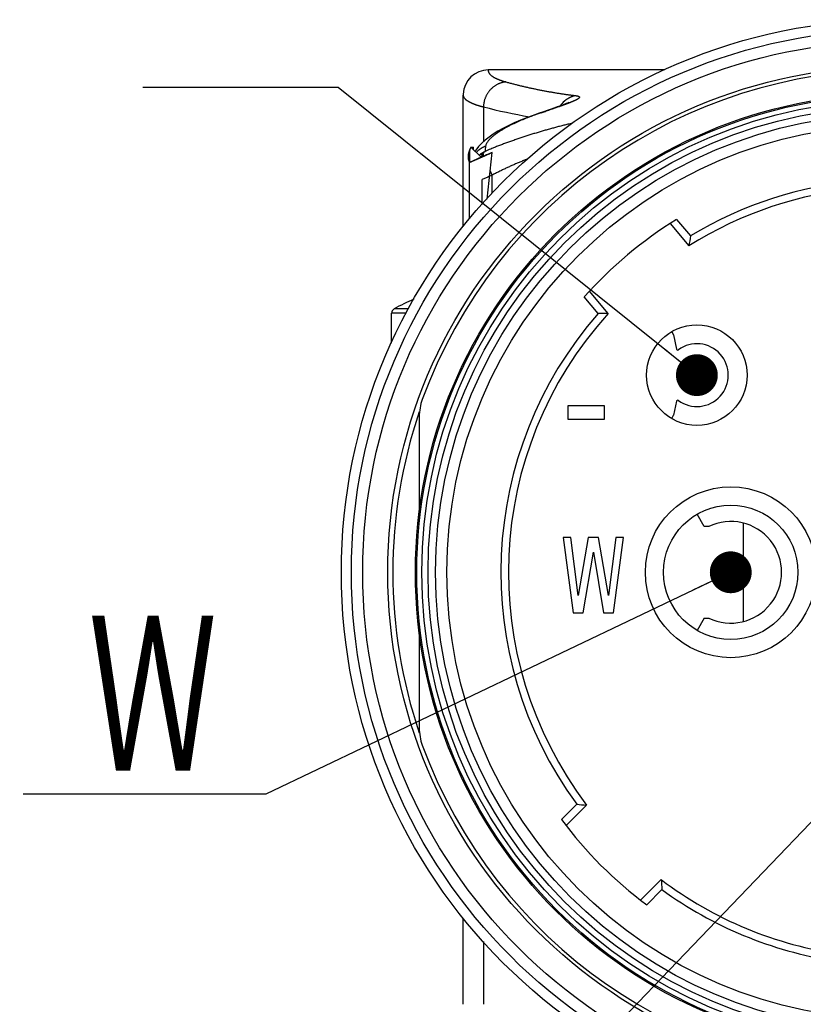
# Model space of a CAD drawing. Header units: millimetres. Extents: x 0 to 1733, y 0 to 1188.
# Tile 6 of 154: x 515 to 590, y 323 to 417. Entities that reach past the tile are written whole.
import ezdxf

# ---------------------------------------------------------------- set-up
doc = ezdxf.new("R2010")
doc.units = ezdxf.units.MM
doc.header["$LTSCALE"] = 0.727559
for name, color, linetype in [('NoLayerName_001', 7, 'Continuous'), ('NoLayerName_002', 7, 'Continuous'), ('NoLayerName_004', 7, 'Continuous'), ('NoLayerName_006', 7, 'Continuous'), ('NoLayerName_007', 7, 'Continuous')]:
    doc.layers.add(name, color=color, linetype=linetype)
doc.styles.get("Standard").update_dxf_attribs({"font": 'txt', "bigfont": 'extfont2'})
doc.dimstyles.get("Standard").update_dxf_attribs({"dimtxt": 2.5, "dimasz": 2.5, "dimexe": 1, "dimexo": 1, "dimtad": 1, "dimdec": 3, "dimzin": 0, "dimdsep": 46, "dimtxsty": 'Standard', "dimcen": 2.5, "dimadec": 3, "dimazin": 0, "dimtfac": 0.75, "dimtdec": 3, "dimtmove": 0, "dimatfit": 3, "dimfxl": 1, "dimarcsym": 0})

msp = doc.modelspace()

# ---------------------------------------------------------------- linework, layer by layer
at = {"layer": 'NoLayerName_001', "color": 7, "linetype": 'Continuous', "lineweight": 25}
for p, q in [((577.70069807, 398.06931763), (579.02685253, 396.48886828)), ((577.0854382, 397.68243463), (578.87518221, 395.54950077)), ((570.20202055, 389.08395502), (568.87586608, 390.66440437)), ((571.15345423, 389.07020167), (569.36371021, 391.20313553)), ((550.47196234, 386.25351576), (550.47196234, 389.10233048)), ((566.69539575, 340.7234231), (568.15424904, 342.18227638)), ((567.13442997, 340.14422355), (569.1032609, 342.11305449)), ((576.23089726, 334.98541813), (574.26206633, 333.0165872)), ((576.30011915, 334.03640626), (574.84126587, 332.57755298))]:
    msp.add_line(p, q, dxfattribs=at)
at = {"layer": 'NoLayerName_001', "color": 8, "linetype": 'Continuous', "lineweight": 25}
for p, q in [((552.09702925, 389.5215154), (550.71811619, 389.52151537)), ((551.86228415, 389.10233048), (550.47196234, 389.10233048))]:
    msp.add_line(p, q, dxfattribs=at)
at = {"layer": 'NoLayerName_001', "color": 7, "linetype": 'Continuous', "lineweight": 25}
for radius in [50.76, 42.72]:
    msp.add_circle((598.47196234, 364.35411957), radius, dxfattribs=at)
for centre, radius, start, end in [((598.47196234, 364.35411957), 37.56001025, 68.8213803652, 121.1786196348), ((598.47196234, 364.35411957), 36.84, 67.8631702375, 122.1368297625), ((598.47196234, 364.35411957), 39.6, 121.636398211, 138.363601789), ((691.28630495, 377.88059665), 113.79126694, 170.5881574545, 171.0672681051), ((560.07196234, 372.75411957), 19.2, 112.9174276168, 119.1553654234), ((550.95196234, 389.10233048), 0.48, 119.1553653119, 179.9999999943), ((598.47196234, 364.35411957), 37.56001025, 138.8213803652, 216.1786196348), ((598.47196234, 364.35411957), 36.84, 137.8631702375, 217.1368297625), ((569.03394138, 275.29868344), 113.79126696, 88.9327318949, 89.4118425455), ((576.90765462, 455.63636544), 113.79126695, 265.5881574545, 266.0672681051), ((598.47196234, 364.35411957), 39.6, 216.636398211, 233.363601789), ((689.7542082, 342.78981184), 113.79126693, 183.9327318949, 184.4118425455), ((598.47196234, 364.35411957), 36.84, 232.8631702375, 262.1368297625), ((598.47196234, 364.35411957), 37.56001025, 233.8213803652, 261.1786196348)]:
    msp.add_arc(centre, radius, start, end, dxfattribs=at)
at = {"layer": 'NoLayerName_002', "color": 7, "linetype": 'Continuous', "lineweight": 25}
for p, q in [((567.29596234, 380.26714089), (567.29596234, 378.99054494)), ((570.79596222, 380.26714089), (567.29596234, 380.26714089)), ((570.79596222, 378.99054494), (570.79596222, 380.26714089)), ((567.29596234, 378.99054494), (570.79596222, 378.99054494)), ((566.86396234, 367.66611957), (567.82396237, 360.46611957)), ((567.58396234, 367.66611957), (566.86396234, 367.66611957)), ((568.30396234, 362.15122596), (567.58396234, 367.66611957)), ((569.26396228, 367.66611957), (568.30396234, 362.15122596)), ((570.22396223, 367.66611957), (569.26396228, 367.66611957)), ((571.18396234, 362.15122596), (570.22396223, 367.66611957)), ((571.90396234, 367.66611957), (571.18396234, 362.15122596)), ((571.66396223, 360.46611957), (572.62396234, 367.66611957)), ((572.62396234, 367.66611957), (571.90396234, 367.66611957)), ((568.7839624, 360.46611957), (569.74396234, 366.28739633)), ((569.74396234, 366.28739633), (570.70396246, 360.46611957)), ((567.82396237, 360.46611957), (568.7839624, 360.46611957)), ((570.70396246, 360.46611957), (571.66396223, 360.46611957))]:
    msp.add_line(p, q, dxfattribs=at)
for centre, radius in [((579.63463769, 383.19144422), 4.8), ((582.87196234, 364.35411957), 8.16), ((582.87196234, 364.35411957), 6.42)]:
    msp.add_circle(centre, radius, dxfattribs=at)
at = {"layer": 'NoLayerName_004', "color": 7, "linetype": 'Continuous', "lineweight": 25}
for p, q in [((576.57237546, 412.35411957), (559.71196234, 412.35411957)), ((557.31196234, 397.3631595), (557.31196234, 409.94257299)), ((557.31339914, 410.03190897), (557.3119718, 409.94285715)), ((559.24700203, 408.82518623), (559.24700203, 405.49320813)), ((564.89866835, 408.32921772), (564.56257253, 408.2164156)), ((565.52522643, 408.54216852), (564.89866835, 408.32921772)), ((566.06164843, 408.72857396), (565.52522643, 408.54216852)), ((564.56266889, 408.21644422), (564.14870136, 408.07480698)), ((564.75071804, 408.25398916), (564.56266889, 408.21644422)), ((558.04502128, 404.98421097), (558.30508655, 404.98421097)), ((558.04502132, 404.98421105), (559.01963001, 404.00470482)), ((558.30508655, 404.72283896), (558.30508655, 404.98421097)), ((558.52053265, 404.68764171), (558.45157672, 404.57561265)), ((558.78928896, 405.03218256), (558.52053265, 404.68764171)), ((557.91196234, 404.53481809), (557.91196234, 403.49645637)), ((557.91196234, 403.50549645), (559.36934822, 404.16142574)), ((559.01963001, 404.00470482), (557.91196234, 403.49645637)), ((559.29419933, 404.12784449), (559.20336627, 404.34186904)), ((559.36934822, 404.16142574), (559.76455212, 404.33639568)), ((559.58978085, 400.01593708), (560.07196234, 404.4709419)), ((559.72012812, 404.31684013), (559.89590356, 404.39405073)), ((559.89590356, 404.39405073), (560.07196234, 404.4709419)), ((557.91196234, 398.12430419), (557.91196234, 403.49645637)), ((560.07196234, 402.29524748), (559.88432986, 402.73735481)), ((559.6632892, 402.12063228), (559.11196234, 401.88482933)), ((559.11196234, 399.49896083), (559.11196234, 401.88482933)), ((559.82508314, 402.1900422), (559.6632892, 402.12063228)), ((560.07196234, 400.53763386), (560.07196234, 402.29524748)), ((553.11196234, 379.224439), (553.11196234, 370.08027011)), ((553.11196234, 358.62796903), (553.11196234, 349.48380013))]:
    msp.add_line(p, q, dxfattribs=at)
for points in [[(567.41063025, 409.2505952), (567.41703118, 409.25423137), (567.3950985, 409.24311327), (567.34213066, 409.21802925), (567.26229985, 409.18245609), (567.15650693, 409.13768649), (567.02785218, 409.08555168), (566.87671879, 409.02647173), (566.70473362, 408.9612339), (566.5115453, 408.88980978), (566.29728236, 408.81229488), (566.06164843, 408.72857396)], [(564.14870136, 408.07480698), (563.44470294, 407.81801969), (562.78706313, 407.55724569), (562.17583852, 407.29329536), (561.61092466, 407.02694749), (561.09067867, 406.75832761), (560.61390274, 406.48749955), (560.17757584, 406.21324211), (559.7790208, 405.93373638), (559.41608971, 405.64650596)], [(559.41608971, 405.64650596), (559.08740275, 405.34851265), (558.78928896, 405.03218256)]]:
    msp.add_lwpolyline(points, dxfattribs=at)
for radius in [52.8, 51.83999968, 48.36, 45.72, 45.6, 45.12, 44.51791783, 43.79967171]:
    msp.add_circle((598.47196234, 364.35411957), radius, dxfattribs=at)
for centre, radius, start, end in [((598.47196234, 364.35411957), 48, 20.1342107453, 159.8657892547), ((559.71198052, 409.95428569), 2.39983879, 90.0004341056, 178.1463697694), ((568.56828392, 407.56599289), 2.40454727, 131.3092963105, 145.601254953), ((571.94186562, 457.55626003), 50.35749314, 255.3984919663, 260.5126240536), ((503.59470225, 591.23330789), 192.9287134, 288.480846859, 288.6094348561), ((574.03434324, 380.44496572), 29.31765604, 108.8365028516, 109.5870599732), ((574.53398043, 378.98610826), 30.85969986, 108.4830380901, 108.8399544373), ((560.26079602, 402.85003106), 2.35088424, 133.4755747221, 135.0754263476), ((560.63776268, 402.17668162), 2.69768492, 117.4071203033, 128.3663669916), ((576.66546458, 363.63364118), 44.43139439, 112.1158824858, 112.8722292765), ((802.94595534, 378.48365691), 244.94317319, 173.7708438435, 173.8860568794), ((560.26331953, 402.84751212), 2.35444979, 135.0753908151, 136.4588604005), ((560.67519597, 402.12662774), 2.75991714, 128.3308555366, 131.3331891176), ((596.17960905, 321.55189875), 90.43964436, 113.7743750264, 114.2602228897), ((596.28852605, 321.30514267), 90.70936914, 113.5318849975, 113.7438416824), ((596.04417552, 317.53904704), 92.07395741, 112.9973310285, 113.1643266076), ((557.91196234, 379.224439), 4.8, 159.8657892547, 180), ((557.92088621, 349.48458934), 4.80892394, 180.0094029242, 200.124224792), ((598.47196234, 364.35411957), 48, 200.1342107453, 339.8657892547)]:
    msp.add_arc(centre, radius, start, end, dxfattribs=at)
at = {"layer": 'NoLayerName_004', "color": 8, "linetype": 'Continuous', "lineweight": 25}
msp.add_arc((598.47196234, 364.35411957), 47.87999956, 161.305733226, 198.6949207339, dxfattribs=at)
at = {"layer": 'NoLayerName_004', "color": 7, "linetype": 'Continuous', "lineweight": 25}
for points, knots in [([(559.71266301, 412.35411821), (559.71076399, 412.336131), (559.70507869, 412.3001944), (559.70784949, 412.24555115), (559.71705658, 412.19180247), (559.73361582, 412.1398365), (559.75591992, 412.0901839), (559.7829767, 412.04299733), (559.81387175, 411.99830754), (559.84797219, 411.95607092), (559.88468204, 411.9161088), (559.92344831, 411.87817684), (559.96392047, 411.84211729), (560.0058517, 411.80778858), (560.04900409, 411.77501662), (560.09314347, 411.74361054), (560.13810557, 411.71342484), (560.1838321, 411.68442477), (560.23026163, 411.6565449), (560.27733809, 411.62972483), (560.32500431, 411.60390269), (560.37320346, 411.57901703), (560.42187865, 411.55500631), (560.47097304, 411.5318091), (560.52042973, 411.50936388), (560.57019201, 411.48760947), (560.62020453, 411.46648278), (560.67042203, 411.44592188), (560.72083044, 411.42591547), (560.7714207, 411.40644607), (560.82218528, 411.38749665), (560.87311653, 411.36904995), (560.92420685, 411.35108875), (560.97544864, 411.3335959), (561.02683419, 411.31655391), (561.07835621, 411.29994661), (561.13000593, 411.28375281), (561.18178003, 411.26797021), (561.23365485, 411.2525259), (561.2683404, 411.24258223), (561.28567017, 411.23756639)], [0, 0, 0, 0, 0.0542615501, 0.1087674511, 0.163222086, 0.2175284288, 0.2718862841, 0.3262408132, 0.3804779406, 0.4347080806, 0.4889628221, 0.5431789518, 0.597353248, 0.6515278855, 0.705711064, 0.7598807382, 0.8140222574, 0.8681572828, 0.9223049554, 0.9764783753, 1.030684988, 1.0849269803, 1.1392016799, 1.1935019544, 1.2478166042, 1.3021307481, 1.3564262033, 1.4106880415, 1.464918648, 1.5191234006, 1.5733070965, 1.6274739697, 1.6816277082, 1.735771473, 1.7899079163, 1.8440392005, 1.8981670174, 1.9522926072, 2.0064167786, 2.0605399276, 2.0605399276, 2.0605399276, 2.0605399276]), ([(561.38993628, 411.20849505), (561.35146162, 411.20390396), (561.27422094, 411.19620771), (561.15945629, 411.17565235), (561.0455873, 411.14986425), (560.93306886, 411.117995), (560.82221811, 411.08044344), (560.71338999, 411.03727178), (560.60692524, 410.98863581), (560.50315811, 410.9346386), (560.40234242, 410.87547522), (560.3046663, 410.81137263), (560.21031056, 410.74253935), (560.11945416, 410.66918659), (560.03227672, 410.59152443), (559.94895731, 410.50976346), (559.8696748, 410.42410971), (559.79459529, 410.33476893), (559.72383961, 410.24196987), (559.65752553, 410.1459303), (559.59576935, 410.04686808), (559.5386875, 409.94500076), (559.48639725, 409.84054559), (559.43901344, 409.73372129), (559.39666465, 409.62475135), (559.35942643, 409.5138988), (559.3273383, 409.40144901), (559.30047142, 409.28768822), (559.27881607, 409.17290669), (559.26265718, 409.05738277), (559.25118532, 408.94143818), (559.24883588, 408.86388489), (559.24700209, 408.82518623)], [0, 0, 0, 0, 0.1162428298, 0.2327550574, 0.3494927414, 0.4664001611, 0.5834133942, 0.7004638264, 0.8174816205, 0.9344048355, 1.0512372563, 1.1680135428, 1.2847569, 1.4014803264, 1.5181885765, 1.6348801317, 1.7515492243, 1.8681976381, 1.9848450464, 2.1015079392, 2.2181979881, 2.334923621, 2.451691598, 2.5685085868, 2.6853810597, 2.8022924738, 2.9192037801, 3.0360707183, 3.1528463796, 3.2694833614, 3.3859359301, 3.5021622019, 3.5021622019, 3.5021622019, 3.5021622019]), ([(561.28567017, 411.23756639), (561.30303271, 411.23266646), (561.33772667, 411.22275667), (561.37254336, 411.21328711), (561.38993614, 411.20849736)], [0, 0, 0, 0, 0.05412212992, 0.1082428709, 0.1082428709, 0.1082428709, 0.1082428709]), ([(561.38993628, 411.20849505), (561.4993161, 411.17913401), (561.71792978, 411.11986614), (562.04672581, 411.0342391), (562.37604356, 410.95060846), (562.70598103, 410.86935323), (563.03651526, 410.79040812), (563.36764928, 410.71382883), (563.699366, 410.63962413), (564.03164418, 410.56781235), (564.36446055, 410.49841), (564.69779201, 410.43143418), (565.03161542, 410.36690181), (565.36590764, 410.30482991), (565.70064552, 410.2452353), (566.035806, 410.18813551), (566.37136567, 410.13354539), (566.70730238, 410.08148982), (567.04358937, 410.03195628), (567.38021698, 409.98507172), (567.71711179, 409.9404428), (567.94201304, 409.91322385), (568.05441584, 409.89929891)], [0, 0, 0, 0, 0.3397560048, 0.6795102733, 1.0192750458, 1.3590631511, 1.698888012, 2.0387602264, 2.3786753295, 2.7186247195, 3.0586000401, 3.3985931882, 3.7385963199, 4.0786018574, 4.4186024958, 4.7585912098, 5.0985612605, 5.4385062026, 5.7784198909, 6.1182964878, 6.4581304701, 6.7979166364, 6.7979166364, 6.7979166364, 6.7979166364]), ([(557.31196375, 409.9426386), (557.31201145, 409.93933024), (557.31203854, 409.93271118), (557.3124892, 409.92279021), (557.31318435, 409.91288111), (557.3141675, 409.90299086), (557.31542652, 409.89312597), (557.31696269, 409.88329301), (557.31876682, 409.87349751), (557.32083167, 409.86374495), (557.32314945, 409.85404083), (557.32571256, 409.84439062), (557.32851331, 409.83479979), (557.33154408, 409.82527383), (557.33479718, 409.81581821), (557.33826503, 409.80643844), (557.34193981, 409.79713991), (557.34581443, 409.7879284), (557.34987925, 409.77880833), (557.35413405, 409.76978909), (557.35854352, 409.76086162), (557.36165345, 409.75500407), (557.36318527, 409.75206718)], [0, 0, 0, 0, 0.0099261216, 0.0198546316, 0.02978680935, 0.03972390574, 0.04966715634, 0.05961778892, 0.06957673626, 0.07954438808, 0.0895206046, 0.09950474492, 0.10949569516, 0.11949189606, 0.12949136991, 0.13949174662, 0.14949028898, 0.1594839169, 0.16946923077, 0.17944253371, 0.18939985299, 0.19933696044, 0.19933696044, 0.19933696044, 0.19933696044]), ([(557.36318527, 409.75206718), (557.37562774, 409.73184676), (557.39891249, 409.69024128), (557.44383664, 409.63426223), (557.49295267, 409.58175375), (557.54615594, 409.53301796), (557.60188481, 409.48735046), (557.65945036, 409.44441471), (557.71857882, 409.40410203), (557.77906915, 409.3661399), (557.84074093, 409.33026782), (557.90341132, 409.29622061), (557.96690043, 409.26373499), (558.03103818, 409.23253949), (558.0957688, 409.20257005), (558.16104247, 409.17376345), (558.22681087, 409.14605466), (558.29302571, 409.11937896), (558.35963874, 409.09367166), (558.42660159, 409.06886769), (558.49386659, 409.04490348), (558.56138799, 409.02170839), (558.6291372, 408.99923816), (558.69709993, 408.97746942), (558.76526325, 408.95637251), (558.83361486, 408.93591926), (558.90214222, 408.91608064), (558.97083324, 408.89682948), (559.03967423, 408.87813208), (559.10865749, 408.85997898), (559.17775298, 408.84227039), (559.223929, 408.83091862), (559.24700203, 408.82518623)], [0, 0, 0, 0, 0.0712258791, 0.142699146, 0.2146188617, 0.2868374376, 0.3589498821, 0.4307000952, 0.5022069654, 0.5735821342, 0.6449015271, 0.7162091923, 0.7875214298, 0.8588365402, 0.9301615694, 1.001504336, 1.0728683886, 1.1442532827, 1.21565486, 1.2870655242, 1.3584745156, 1.4298687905, 1.5012442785, 1.5726056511, 1.6439569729, 1.7153013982, 1.7866412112, 1.8579778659, 1.9293120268, 2.0006436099, 2.0719718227, 2.1432952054, 2.1432952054, 2.1432952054, 2.1432952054]), ([(567.72963423, 409.3155369), (567.71977745, 409.31140705), (567.70007342, 409.30312593), (567.6704638, 409.29083424), (567.64082501, 409.27861659), (567.61115246, 409.26648388), (567.58144911, 409.25442899), (567.55171589, 409.24244963), (567.52195428, 409.23054223), (567.49216561, 409.21870355), (567.46235125, 409.20693026), (567.43251256, 409.19521906), (567.4026509, 409.18356664), (567.3628065, 409.16810407), (567.31295041, 409.14890606), (567.25305265, 409.12605161), (567.19308868, 409.10337029), (567.13306322, 409.08085093), (567.07298072, 409.05848308), (567.01284625, 409.03625452), (566.95266261, 409.01415936), (566.88240437, 408.98850308), (566.83215872, 408.97034606), (566.80202253, 408.95942151)], [0, 0, 0, 0, 0.03206096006, 0.06412034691, 0.09617844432, 0.12823550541, 0.16029175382, 0.19234738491, 0.22440256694, 0.25645744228, 0.28851212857, 0.32056671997, 0.3526212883, 0.38467588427, 0.44878524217, 0.51289492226, 0.57700504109, 0.64111564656, 0.70522669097, 0.76933803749, 0.83344946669, 0.89756068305, 0.99372627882, 0.99372627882, 0.99372627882, 0.99372627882]), ([(568.05442461, 409.89924477), (568.03476518, 409.89524642), (567.99536177, 409.88764341), (567.93674767, 409.87387302), (567.87846365, 409.85869181), (567.82058281, 409.84184689), (567.76311597, 409.82340935), (567.70610034, 409.80336777), (567.64957268, 409.78175667), (567.59357966, 409.75860609), (567.53816924, 409.73394851), (567.48338944, 409.70781591), (567.42928828, 409.68024037), (567.3759138, 409.65125394), (567.32331397, 409.62088874), (567.27153704, 409.58917654), (567.22063019, 409.5561504), (567.17064468, 409.52183862), (567.12161657, 409.4862871), (567.07363847, 409.44947616), (567.02659255, 409.41163038), (566.99626176, 409.38522575), (566.98098564, 409.3721855)], [0, 0, 0, 0, 0.060185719, 0.1203750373, 0.1805909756, 0.2408567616, 0.3011958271, 0.3616255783, 0.4221402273, 0.4827275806, 0.5433743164, 0.6040661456, 0.6647879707, 0.7255240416, 0.7862581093, 0.8469735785, 0.9076536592, 0.9682815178, 1.0288404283, 1.0893139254, 1.1496859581, 1.2099410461, 1.2099410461, 1.2099410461, 1.2099410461]), ([(568.05442461, 409.89924477), (568.06504081, 409.89792167), (568.08630083, 409.89535572), (568.11814117, 409.89101026), (568.14992679, 409.8861703), (568.18158798, 409.88064333), (568.21306109, 409.87428833), (568.24428263, 409.8669565), (568.27518155, 409.85847695), (568.30571329, 409.84877338), (568.33571045, 409.83724976), (568.36470167, 409.82324506), (568.39213096, 409.80580018), (568.41337908, 409.78078991), (568.42320316, 409.74855323), (568.41402807, 409.71639949), (568.39704697, 409.68888348), (568.37565338, 409.66462114), (568.35208082, 409.64287428), (568.32727811, 409.62251794), (568.30145226, 409.60345837), (568.27496919, 409.58533551), (568.24797511, 409.56801329), (568.22056514, 409.55137956), (568.19283059, 409.53530007), (568.16484925, 409.51965489), (568.13664906, 409.50440624), (568.10826134, 409.48950718), (568.07971511, 409.47491379), (568.05104047, 409.46057674), (568.02225052, 409.44647581), (567.99335237, 409.43259936), (567.96435373, 409.41893314), (567.93526201, 409.40546349), (567.90608468, 409.39217663), (567.87682924, 409.37905873), (567.84750304, 409.36609629), (567.81811398, 409.35327451), (567.78866789, 409.34058348), (567.75917831, 409.32799504), (567.73947876, 409.31969743), (567.72963423, 409.3155369)], [0, 0, 0, 0, 0.0320949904, 0.0642418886, 0.0964023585, 0.1285459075, 0.160652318, 0.1927141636, 0.2247393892, 0.2567521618, 0.2887968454, 0.3210344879, 0.3533065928, 0.3855802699, 0.4176862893, 0.4497728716, 0.4823484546, 0.5144000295, 0.5464362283, 0.5785060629, 0.6106099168, 0.6426979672, 0.6747620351, 0.7068195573, 0.7388766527, 0.7709330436, 0.8029907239, 0.8350504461, 0.8671109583, 0.8991697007, 0.9312266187, 0.963283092, 0.9953401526, 1.0273984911, 1.0594584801, 1.0915201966, 1.1235834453, 1.1556477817, 1.187712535, 1.2197768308, 1.2518396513, 1.2518396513, 1.2518396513, 1.2518396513]), ([(566.80202253, 408.95942151), (566.77479484, 408.9496213), (566.72035404, 408.92998017), (566.6113554, 408.8910233), (566.47498603, 408.8426667), (566.31117137, 408.7851245), (566.14721367, 408.72799091), (565.9831243, 408.67123562), (565.79155176, 408.60541051), (565.57244004, 408.53068181), (565.35317908, 408.45639317), (565.21606119, 408.41019981), (565.16122066, 408.39170358)], [0, 0, 0, 0, 0.086813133, 0.1736263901, 0.347253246, 0.5208800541, 0.6945068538, 0.8681340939, 1.0417619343, 1.3022044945, 1.5626468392, 1.7362738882, 1.7362738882, 1.7362738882, 1.7362738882]), ([(564.20592737, 408.06610251), (564.16068983, 408.04987259), (564.07015121, 408.0175826), (563.93470947, 407.96812309), (563.79950054, 407.91801673), (563.66457817, 407.86712967), (563.52994695, 407.81546551), (563.39562462, 407.762991), (563.26162541, 407.70968276), (563.12796451, 407.65551477), (562.99465682, 407.60046173), (562.86171734, 407.54449812), (562.72916103, 407.48759852), (562.59700291, 407.42973735), (562.46525775, 407.37088959), (562.33394148, 407.3110282), (562.20307016, 407.2501357), (562.07268402, 407.18816094), (561.9428475, 407.12502128), (561.81362535, 407.06064335), (561.68508341, 406.99495182), (561.55728729, 406.9278719), (561.43030264, 406.85932864), (561.30419514, 406.7892471), (561.1790304, 406.71755242), (561.05487431, 406.64416935), (560.93179176, 406.56902408), (560.80985259, 406.49203808), (560.68912101, 406.41315873), (560.56979002, 406.33215935), (560.45209135, 406.24878579), (560.33625656, 406.16279282), (560.22252513, 406.07395479), (560.11121514, 405.98204635), (560.00292383, 405.8866081), (559.89836343, 405.7871835), (559.79798497, 405.68355724), (559.70337159, 405.57466835), (559.61500884, 405.45976044), (559.56740424, 405.37555933), (559.54208754, 405.33425759)], [0, 0, 0, 0, 0.1441825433, 0.2883716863, 0.4325661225, 0.5767650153, 0.7209680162, 0.8651752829, 1.0093874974, 1.1536058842, 1.2978322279, 1.4420688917, 1.5863188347, 1.7305856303, 1.8748734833, 2.0191872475, 2.1635318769, 2.3079010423, 2.4522786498, 2.5966506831, 2.7410058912, 2.8853359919, 3.0296358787, 3.1739038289, 3.3181417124, 3.4623552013, 3.606553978, 3.7507519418, 3.8949632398, 4.0391806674, 4.1834008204, 4.3276401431, 4.4719372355, 4.6163006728, 4.7606318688, 4.9048767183, 5.049063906, 5.1932323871, 5.3375847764, 5.4829151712, 5.4829151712, 5.4829151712, 5.4829151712]), ([(567.71451458, 407.25388723), (567.58215134, 407.22251852), (567.31722962, 407.16057738), (566.92098492, 407.06287997), (566.52542552, 406.96239292), (566.13068225, 406.85865503), (565.73673076, 406.7518638), (565.34358826, 406.64204031), (564.95126092, 406.52925263), (564.55975754, 406.41355726), (564.16908754, 406.29501001), (563.77925688, 406.17368158), (563.3903028, 406.04954747), (563.00227811, 405.92254347), (562.61523324, 405.79261578), (562.22921988, 405.65970705), (561.84428808, 405.52376409), (561.46049317, 405.38472057), (561.077871, 405.24255851), (560.69653004, 405.09707977), (560.31630787, 404.94875836), (560.06413165, 404.84662365), (559.93788505, 404.79596486)], [0, 0, 0, 0, 0.4080885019, 0.816190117, 1.224309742, 1.6324509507, 2.0406160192, 2.4488059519, 2.8570205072, 3.2652582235, 3.6735164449, 4.0817909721, 4.490073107, 4.8983528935, 5.3066218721, 5.7148731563, 6.1231014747, 6.5313032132, 6.9394764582, 7.3476210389, 7.7557385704, 8.1638324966, 8.1638324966, 8.1638324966, 8.1638324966]), ([(557.91538072, 404.71002263), (557.91358013, 404.70550402), (557.90996611, 404.69649521), (557.90468177, 404.68296258), (557.89949636, 404.66946084), (557.89442316, 404.6559847), (557.88945864, 404.64253555), (557.88460375, 404.62911302), (557.87985823, 404.61571722), (557.87522214, 404.60234811), (557.87069549, 404.5890057), (557.8662782, 404.57569001), (557.86197057, 404.56240096), (557.8577715, 404.54913885), (557.85368503, 404.53590253), (557.84969625, 404.52269633), (557.84713379, 404.51388349), (557.84584385, 404.50948951)], [0, 0, 0, 0, 0.01459244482, 0.02911986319, 0.04358283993, 0.05798196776, 0.07231784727, 0.08659108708, 0.10080230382, 0.11495212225, 0.12904117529, 0.14307010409, 0.15703955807, 0.170950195, 0.184802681, 0.19859769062, 0.21233590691, 0.21233590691, 0.21233590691, 0.21233590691]), ([(558.04502128, 404.98421097), (558.04133845, 404.97728068), (558.03389805, 404.96346415), (558.02319792, 404.94249787), (558.01279779, 404.92137689), (558.00275889, 404.90005628), (557.99308179, 404.87852368), (557.98378492, 404.85676328), (557.97488931, 404.83477301), (557.96642797, 404.81256087), (557.95843634, 404.79014327), (557.95095037, 404.76753708), (557.94400598, 404.74475922), (557.93763909, 404.72182657), (557.93188561, 404.698756), (557.9267817, 404.6755644), (557.9223626, 404.65226864), (557.91866706, 404.62888555), (557.91572097, 404.60543213), (557.91359812, 404.58192479), (557.91219415, 404.55838218), (557.91211055, 404.54266906), (557.91196234, 404.53481809)], [0, 0, 0, 0, 0.02354421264, 0.04707583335, 0.07061178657, 0.09416998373, 0.11776934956, 0.14142954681, 0.16515530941, 0.18892879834, 0.21273182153, 0.23654794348, 0.26036264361, 0.2841634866, 0.30794030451, 0.33168539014, 0.35539370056, 0.37906306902, 0.40269442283, 0.42629200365, 0.44986358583, 0.47342068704, 0.47342068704, 0.47342068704, 0.47342068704]), ([(558.04502132, 404.98421105), (558.04169464, 404.97800917), (558.0350303, 404.96566073), (558.02525316, 404.94709476), (558.01565125, 404.92858391), (558.00624458, 404.91011742), (557.99702784, 404.89169815), (557.98800244, 404.87332533), (557.979168, 404.85499917), (557.97052462, 404.83671962), (557.96207231, 404.81848668), (557.95381094, 404.80030039), (557.94574099, 404.78216057), (557.93786072, 404.76406792), (557.93017653, 404.74601984), (557.92266478, 404.72802591), (557.91781584, 404.7160069), (557.91538072, 404.71002263)], [0, 0, 0, 0, 0.0211132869, 0.04209568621, 0.06294823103, 0.08367197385, 0.10426798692, 0.12473736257, 0.14508121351, 0.1653006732, 0.18539689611, 0.20537105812, 0.22522435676, 0.2449580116, 0.26457326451, 0.28407137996, 0.30345364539, 0.30345364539, 0.30345364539, 0.30345364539]), ([(559.44895665, 405.06127377), (559.42927135, 405.05351646), (559.3897004, 405.03837267), (559.33122501, 405.01330033), (559.273247, 404.98682543), (559.2159217, 404.95872834), (559.15927892, 404.92911226), (559.1033822, 404.89799366), (559.04828602, 404.86541227), (558.99404725, 404.83140165), (558.94072241, 404.7959967), (558.88836697, 404.75923316), (558.83704098, 404.72114196), (558.78678736, 404.68177235), (558.73771274, 404.64110521), (558.68968675, 404.59937595), (558.65883237, 404.57033903), (558.6432812, 404.55599194)], [0, 0, 0, 0, 0.06347584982, 0.12709312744, 0.190831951, 0.25467145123, 0.31858996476, 0.38256522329, 0.44657453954, 0.51059499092, 0.57460360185, 0.63857752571, 0.70249422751, 0.76633166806, 0.83006849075, 0.89368421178, 0.9571594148, 0.9571594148, 0.9571594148, 0.9571594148]), ([(559.2033508, 404.34190549), (559.20599634, 404.34615612), (559.21124576, 404.35468314), (559.21936909, 404.3673178), (559.22764475, 404.37985503), (559.23610278, 404.3922763), (559.24473932, 404.40458391), (559.25355875, 404.41677334), (559.26256132, 404.4288403), (559.27174673, 404.44077862), (559.28111422, 404.45258175), (559.29066303, 404.46424306), (559.30039241, 404.47575599), (559.31030163, 404.48711392), (559.32038991, 404.49831029), (559.33065655, 404.50933844), (559.34110065, 404.52019196), (559.351722, 404.53086361), (559.36251783, 404.54134917), (559.37349498, 404.55163326), (559.38462438, 404.56174195), (559.39221745, 404.56828034), (559.39599104, 404.5715735)], [0, 0, 0, 0, 0.01502000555, 0.03003902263, 0.04505994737, 0.06008583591, 0.07511990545, 0.09016504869, 0.1052204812, 0.12028374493, 0.1353525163, 0.15042462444, 0.16549805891, 0.1805709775, 0.19564171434, 0.21070878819, 0.22577091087, 0.24082699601, 0.25587616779, 0.27091777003, 0.28595137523, 0.30097679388, 0.30097679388, 0.30097679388, 0.30097679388]), ([(559.54208754, 405.33425759), (559.52206883, 405.28999442), (559.4734, 405.20500129), (559.45998187, 405.10800446), (559.44895709, 405.06127265)], [0, 0, 0, 0, 0.14573877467, 0.28978276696, 0.28978276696, 0.28978276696, 0.28978276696]), ([(557.79483669, 404.27635687), (557.79381167, 404.26892013), (557.79168847, 404.25409884), (557.78898311, 404.23186486), (557.78657787, 404.20971928), (557.78452285, 404.18765506), (557.78280474, 404.16567407), (557.78142707, 404.14377583), (557.78038891, 404.12196046), (557.77969051, 404.10022793), (557.77933186, 404.07857825), (557.77931271, 404.05701142), (557.77963412, 404.03552751), (557.78029213, 404.0141262), (557.78130145, 403.99280871), (557.78260747, 403.97157056), (557.7838128, 403.95745759), (557.78437276, 403.95040771)], [0, 0, 0, 0, 0.02252115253, 0.04491616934, 0.06718982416, 0.08934696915, 0.11139253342, 0.13333152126, 0.15516901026, 0.17691014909, 0.19856015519, 0.22012431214, 0.24160796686, 0.26301652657, 0.28435545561, 0.30563027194, 0.32684654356, 0.32684654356, 0.32684654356, 0.32684654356]), ([(557.78437276, 403.95040771), (557.78542498, 403.93988469), (557.78733673, 403.91885152), (557.79133326, 403.88746651), (557.79599868, 403.8562588), (557.80145435, 403.82524007), (557.80766786, 403.79440724), (557.81464788, 403.76376118), (557.82239208, 403.73330171), (557.83090104, 403.7030289), (557.84017473, 403.67294285), (557.85021263, 403.64304333), (557.86101675, 403.61333135), (557.87257939, 403.58380324), (557.88492933, 403.55447294), (557.89795846, 403.52528822), (557.90734391, 403.50610896), (557.91196234, 403.49645637)], [0, 0, 0, 0, 0.03172648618, 0.06335300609, 0.09489886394, 0.1263835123, 0.15782651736, 0.18924752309, 0.22066621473, 0.25210228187, 0.28357538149, 0.31510510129, 0.34671092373, 0.37841219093, 0.41022807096, 0.4421775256, 0.4742792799, 0.4742792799, 0.4742792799, 0.4742792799]), ([(557.84584385, 404.50948951), (557.84434132, 404.50421872), (557.84131024, 404.49371214), (557.83697355, 404.47793405), (557.83277828, 404.46219935), (557.82874562, 404.44650197), (557.82486994, 404.43084351), (557.82115274, 404.41522355), (557.81759362, 404.39964221), (557.81419267, 404.38409945), (557.81094992, 404.36859527), (557.80786523, 404.35312969), (557.80493907, 404.33770265), (557.80216971, 404.3223144), (557.79956357, 404.30696399), (557.79709689, 404.29165495), (557.79560115, 404.28144753), (557.79483669, 404.27635687)], [0, 0, 0, 0, 0.01644232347, 0.03280477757, 0.04908859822, 0.06529503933, 0.08142537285, 0.09748088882, 0.11346289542, 0.12937271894, 0.1452117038, 0.16098121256, 0.17668262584, 0.19231734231, 0.20788677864, 0.22339236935, 0.23883556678, 0.23883556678, 0.23883556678, 0.23883556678]), ([(558.963343, 404.2918229), (558.9671159, 404.2934319), (558.97463569, 404.29671339), (558.98607557, 404.30125641), (558.99760444, 404.30557439), (559.00923443, 404.30962774), (559.02095528, 404.31342866), (559.0327624, 404.31697582), (559.04464878, 404.32027358), (559.05660784, 404.323325), (559.06863286, 404.32613345), (559.08071713, 404.32870225), (559.09285394, 404.33103473), (559.1050366, 404.33313418), (559.1172584, 404.33500394), (559.12951265, 404.33664729), (559.14179262, 404.33806771), (559.15409163, 404.33926788), (559.16640293, 404.34025344), (559.17872003, 404.34101906), (559.19103539, 404.34160028), (559.19924793, 404.34178711), (559.2033508, 404.34190549)], [0, 0, 0, 0, 0.01230499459, 0.0246115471, 0.03692135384, 0.04923588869, 0.06155640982, 0.07388380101, 0.08621830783, 0.09855980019, 0.1109078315, 0.12326165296, 0.13562022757, 0.14798224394, 0.16034612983, 0.17271006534, 0.18507199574, 0.19742964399, 0.20978052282, 0.22212194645, 0.23445104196, 0.2467647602, 0.2467647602, 0.2467647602, 0.2467647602]), ([(559.05493067, 404.02245526), (559.05638728, 404.02669032), (559.05927839, 404.03516924), (559.06375025, 404.04784231), (559.06830506, 404.06048845), (559.07295824, 404.07310093), (559.07770691, 404.08567926), (559.08255311, 404.09822128), (559.08749756, 404.11072527), (559.09254131, 404.12318941), (559.09768536, 404.13561189), (559.10293063, 404.14799093), (559.10827843, 404.16032459), (559.11372854, 404.17261163), (559.11928651, 404.18484807), (559.1249363, 404.19704024), (559.12880742, 404.20511815), (559.13072971, 404.20916294)], [0, 0, 0, 0, 0.01343565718, 0.02687457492, 0.0403161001, 0.05375961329, 0.06720452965, 0.08065029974, 0.09409641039, 0.1075423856, 0.12098778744, 0.13443221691, 0.14787531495, 0.16131676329, 0.17475628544, 0.18819364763, 0.20162865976, 0.20162865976, 0.20162865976, 0.20162865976]), ([(559.13072971, 404.20916294), (559.13219558, 404.2121861), (559.1351126, 404.21824035), (559.1395786, 404.22727862), (559.14409994, 404.23629109), (559.14868669, 404.24527191), (559.15333669, 404.25422115), (559.15805104, 404.26313732), (559.16282999, 404.27201932), (559.16767401, 404.28086597), (559.1725835, 404.28967607), (559.17755884, 404.2984485), (559.18260065, 404.30718194), (559.18770858, 404.31587571), (559.19288596, 404.32452683), (559.19812231, 404.33314088), (559.20168021, 404.3388417), (559.20345062, 404.34169707)], [0, 0, 0, 0, 0.01007941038, 0.02016085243, 0.03024393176, 0.04032827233, 0.05041351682, 0.06049932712, 0.0705853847, 0.08067139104, 0.09075706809, 0.10084215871, 0.11092642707, 0.12100965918, 0.13109166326, 0.14117227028, 0.15125133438, 0.15125133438, 0.15125133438, 0.15125133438]), ([(563.41376237, 403.827488), (563.35685495, 403.80473583), (563.24295797, 403.75943709), (563.07260645, 403.69025587), (562.90255564, 403.62033145), (562.73286043, 403.54952594), (562.56350926, 403.47786988), (562.39451096, 403.40534922), (562.22587421, 403.33195821), (562.0576108, 403.25768908), (561.88973252, 403.18253495), (561.72225124, 403.10648872), (561.55517879, 403.02954337), (561.38852705, 402.95169184), (561.22230784, 402.87292714), (561.05653312, 402.79324201), (560.89121433, 402.71263021), (560.72636487, 402.63108174), (560.5619908, 402.54860057), (560.39812559, 402.46513851), (560.23470044, 402.38084206), (560.12624826, 402.32369943), (560.07196234, 402.29524748)], [0, 0, 0, 0, 0.1838614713, 0.3677218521, 0.5515857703, 0.7354579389, 0.919343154, 1.1032443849, 1.2871592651, 1.4710846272, 1.6550174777, 1.8389549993, 2.0228945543, 2.2068336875, 2.390770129, 2.5747017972, 2.7586268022, 2.9425434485, 3.1264502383, 3.3103458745, 3.4942292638, 3.6780995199, 3.6780995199, 3.6780995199, 3.6780995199])]:
    msp.add_open_spline(points, degree=3, knots=knots, dxfattribs=at)
at = {"layer": 'NoLayerName_006', "color": 7, "linetype": 'Continuous', "lineweight": 25}
for p, q in [((577.23865754, 387.34140358), (577.41761266, 387.03144422)), ((577.41761266, 387.03144422), (577.67725483, 385.68866282)), ((577.67725483, 380.69422562), (577.41761266, 379.35144422)), ((577.23865754, 379.04148486), (577.41761266, 379.35144422)), ((580.34316816, 368.73411957), (579.66733889, 369.90469021)), ((580.76597089, 368.73411957), (580.34316816, 368.73411957)), ((580.34316816, 359.97411957), (579.66733889, 358.80354892)), ((580.34316816, 359.97411957), (580.76597089, 359.97411957))]:
    msp.add_line(p, q, dxfattribs=at)
for centre, radius, start, end in [((579.63463769, 383.19144422), 3, 233.8710725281, 126.1289274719), ((577.79507252, 385.71144422), 0.12, 190.9437391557, 306.1289274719), ((577.79507252, 380.67144422), 0.12, 53.871072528, 169.0562608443), ((582.87196234, 364.35411957), 4.86, 244.3208231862, 115.6791768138)]:
    msp.add_arc(centre, radius, start, end, dxfattribs=at)
at = {"layer": 'NoLayerName_007', "color": 8, "linetype": 'Continuous', "lineweight": 25}
for p, q in [((584.07196234, 369.05993827), (584.07196234, 359.64830086)), ((559.24700203, 329.06317889), (559.24700203, 323.07411957))]:
    msp.add_line(p, q, dxfattribs=at)
at = {"layer": 'NoLayerName_007', "color": 7, "linetype": 'Continuous', "lineweight": 25}
msp.add_line((557.31196234, 323.07411957), (557.31196234, 331.34507339), dxfattribs=at)

# ---------------------------------------------------------------- texts
at = {"layer": 'NoLayerName_001', "color": 3, "linetype": 'Continuous', "lineweight": 13, "insert": (533.82290386, 343.77764325), "char_height": 16.8, "attachment_point": 9, "line_spacing_factor": 0.742857}
msp.add_mtext('\\A1;\\W0.6667;Ｗ', dxfattribs=at)

# ---------------------------------------------------------------- leaders
at = {"layer": 'NoLayerName_001', "color": 3, "linetype": 'Continuous', "lineweight": 13, "annotation_type": 0, "has_hookline": 1, "hookline_direction": 1}
for points, text_width in [([(579.63463769, 383.19144422), (545.35620684, 410.68859337), (541.35620684, 410.68859337)], 14.03430168), ([(582.87196234, 364.35411957), (538.44790386, 343.15264325), (534.44790386, 343.15264325)], 18.55932792), ([(598.47196234, 348.75411957), (543.94139181, 291.86152566), (539.94139181, 291.86152566)], 24.37241856)]:
    msp.add_leader(points, dimstyle='Standard', override={"dimtxt": 16.8, "dimasz": 4, "dimldrblk": 'DOT'}, dxfattribs=dict(at, text_width=text_width))

doc.saveas('drawing.dxf')
